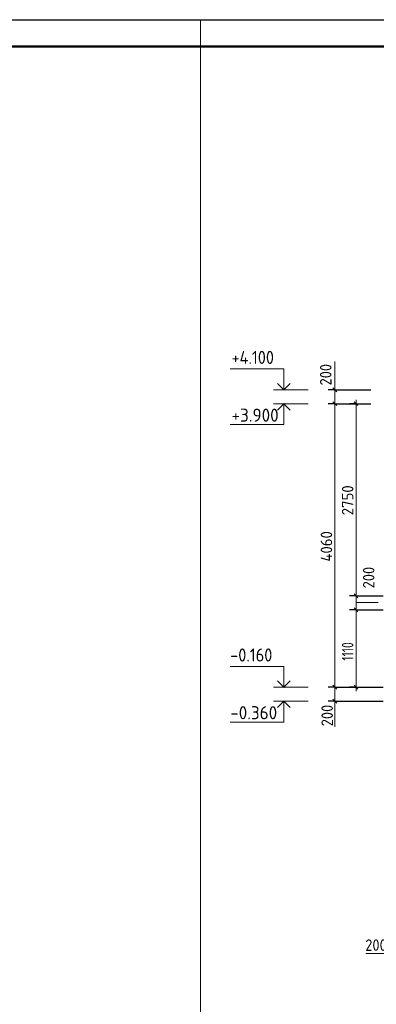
# Model space of a CAD drawing. Header units: millimetres. Extents: x -5 to 21005, y -5 to 14855.
# Tile 7 of 14: x 10986 to 14391, y 5458 to 14855. Entities that reach past the tile are written whole.
import ezdxf

# ---------------------------------------------------------------- set-up
doc = ezdxf.new("R2010")
doc.units = ezdxf.units.MM
for name, color, linetype, lineweight in [('Standard', 7, 'Continuous', 25), ('Примечания', 7, 'Continuous', 13), ('Размерная линия_ общее', 7, 'Continuous', 13)]:
    doc.layers.add(name, color=color, linetype=linetype, lineweight=lineweight)
doc.styles.add('ISOCPEUR', font='txt')

msp = doc.modelspace()

# ---------------------------------------------------------------- linework, layer by layer
at = {"layer": 'Standard', "color": 7, "linetype": 'Continuous', "lineweight": 13, "transparency": 33554687}
for p, q in [((13407.7, 11323.2), (13741.1, 11323.2)), ((13407.7, 11189.9), (13741.1, 11189.9)), ((13407.7, 8483.2), (13741.1, 8483.2)), ((13407.7, 8349.9), (13741.1, 8349.9))]:
    msp.add_line(p, q, dxfattribs=at)
at = {"layer": 'Standard', "color": 7, "linetype": 'Continuous', "lineweight": 25, "transparency": 33554687}
msp.add_lwpolyline([(0, 0), (21000, 0), (21000, 14850), (0, 14850), (0, 0)], close=True, dxfattribs=at)
at = {"layer": 'Standard', "color": 7, "linetype": 'Continuous', "lineweight": 13, "transparency": 33554687}
for points in [[(21005, 14854.8), (12712.4, 14854.8), (12712.4, 4.8), (21005, 4.8)], [(13507.7, 11323.2), (13507.7, 11523.2), (12996.1, 11523.2)], [(13507.7, 11189.9), (13507.7, 10989.9), (12996.1, 10989.9)], [(13507.7, 8483.2), (13507.7, 8683.2), (12996.1, 8683.2)], [(13507.7, 8349.9), (13507.7, 8149.9), (12996.1, 8149.9)]]:
    msp.add_lwpolyline(points, dxfattribs=at)
at = {"layer": 'Standard', "color": 7, "linetype": 'Continuous', "lineweight": 50, "transparency": 33554687}
msp.add_lwpolyline([(1000, 14600), (20750, 14600), (20750, 250), (1000, 250), (1000, 14600)], close=True, dxfattribs=at)
at = {"layer": 'Standard', "color": 7, "linetype": 'Continuous', "lineweight": 35, "transparency": 33554687}
for points in [[(13568.2, 11383.7), (13507.7, 11323.2), (13447.2, 11383.7)], [(13568.2, 11129.3), (13507.7, 11189.9), (13447.2, 11129.3)], [(13568.2, 8543.7), (13507.7, 8483.2), (13447.2, 8543.7)], [(13568.2, 8289.3), (13507.7, 8349.9), (13447.2, 8289.3)]]:
    msp.add_lwpolyline(points, dxfattribs=at)
at = {"layer": 'Примечания', "color": 7, "linetype": 'Continuous', "lineweight": 13, "transparency": 33554687}
for p, q in [((13994.5, 11323.2), (13994.5, 11592.5)), ((14197, 9292.9), (14407, 9292.9)), ((13994.5, 8349.9), (13994.5, 8106.5)), ((14523.5, 5942.9), (14290.2, 5942.9))]:
    msp.add_line(p, q, dxfattribs=at)
at = {"layer": 'Размерная линия_ общее', "color": 253, "linetype": 'Continuous', "lineweight": -3, "true_color": 0xa0a0a0, "transparency": 33554687}
for p, q in [((13994.5, 11323.2), (13932, 11323.2)), ((13994.5, 11323.2), (14057, 11323.2)), ((13994.5, 11323.2), (14339.4, 11323.2)), ((13994.5, 11189.9), (13932, 11189.9)), ((13994.5, 11189.9), (14057, 11189.9)), ((13994.5, 11189.9), (14339.4, 11189.9)), ((14197, 11189.9), (14134.5, 11189.9)), ((14197, 11189.9), (14259.5, 11189.9)), ((14197, 11189.9), (14197, 11189.9)), ((14197, 9356.5), (14134.5, 9356.5)), ((14197, 9356.5), (14259.5, 9356.5)), ((14197, 9223.2), (14134.5, 9223.2)), ((14197, 9223.2), (14259.5, 9223.2)), ((13994.5, 8483.2), (13932, 8483.2)), ((13994.5, 8483.2), (14057, 8483.2)), ((14197, 8483.2), (14134.5, 8483.2)), ((14197, 8483.2), (14259.5, 8483.2)), ((14197, 8483.2), (14339.4, 8483.2)), ((13994.5, 8349.9), (13932, 8349.9)), ((13994.5, 8349.9), (14057, 8349.9))]:
    msp.add_line(p, q, dxfattribs=at)
at = {"layer": 'Размерная линия_ общее', "color": 7, "linetype": 'Continuous', "lineweight": 25, "transparency": 33554687}
for p, q in [((14013.3, 11304.4), (13975.8, 11341.9)), ((14013.3, 11171.1), (13975.8, 11208.6)), ((14215.7, 11171.1), (14178.2, 11208.6)), ((14215.7, 9337.8), (14178.2, 9375.3)), ((14215.7, 9204.4), (14178.2, 9241.9)), ((14013.3, 8464.5), (13975.8, 8502)), ((14215.7, 8464.5), (14178.2, 8502)), ((14013.3, 8331.1), (13975.8, 8368.6))]:
    msp.add_line(p, q, dxfattribs=at)
at = {"layer": 'Размерная линия_ общее', "color": 7, "linetype": 'Continuous', "lineweight": 13, "transparency": 33554687}
for p, q in [((13994.5, 11323.2), (13994.5, 11360.7)), ((13994.5, 11189.9), (13994.5, 11323.2)), ((13994.5, 8483.2), (13994.5, 11189.9)), ((14197, 11189.9), (14197, 11227.4)), ((14197, 9356.5), (14197, 11189.9)), ((14197, 9223.2), (14197, 9356.5)), ((13994.5, 8349.9), (13994.5, 8483.2)), ((14197, 8483.2), (14197, 8445.7)), ((13994.5, 8349.9), (13994.5, 8312.4))]:
    msp.add_line(p, q, dxfattribs=at)
at = {"layer": 'Размерная линия_ общее', "color": 253, "linetype": 'Continuous', "lineweight": -3, "true_color": 0xa0a0a0, "transparency": 33554687}
for points in [[(14197, 9356.5), (14373.8, 9356.5), (14373.8, 9356.5), (14456.9, 9356.5)], [(14197, 9223.2), (14334.9, 9223.2), (14334.9, 9223.2), (14456.9, 9223.2)], [(13994.5, 8483.2), (14395.8, 8483.2), (14395.8, 8483.2), (14456.9, 8483.2)], [(13994.5, 8349.9), (14257.5, 8349.9), (14257.5, 8349.9), (14456.9, 8349.9)]]:
    msp.add_lwpolyline(points, dxfattribs=at)
at = {"layer": 'Размерная линия_ общее', "color": 7, "linetype": 'Continuous', "lineweight": 13, "transparency": 33554687}
msp.add_lwpolyline([(14197, 8483.2), (14197, 8700.3), (14197, 8700.3), (14197, 8749.5), (14197, 8749.5), (14197, 9223.2)], dxfattribs=at)

# ---------------------------------------------------------------- texts
at = {"layer": 'Standard', "color": 7, "linetype": 'Continuous', "lineweight": 25, "transparency": 33554687, "char_height": 125, "attachment_point": 7, "style": 'ISOCPEUR'}
for s, insert, width in [('\\W0.90;+4.100', (13008.6, 11569), 518.563), ('\\W0.95;+3.900', (13008.6, 11018), 533.932), ('\\W0.90;-0.160', (12996.1, 8729), 505.883), ('\\W0.95;-0.360', (12996.1, 8178), 533.932)]:
    msp.add_mtext(s, dxfattribs=dict(at, insert=insert, width=width))
at = {"layer": 'Размерная линия_ общее', "color": 7, "linetype": 'Continuous', "lineweight": 25, "transparency": 33554687, "char_height": 110, "attachment_point": 7, "rotation": 90, "style": 'ISOCPEUR'}
for s, insert, width in [('\\W0.91;200', (13962.9, 11363.8), 280.994), ('\\W0.93;2750', (14172, 10124.7), 359.047), ('\\W0.93;4060', (13969.5, 9682.5), 370.193), ('\\W0.91;200', (14373.2, 9427.4), 280.998), ('\\W0.73;1110', (14172, 8737.7), 282.264), ('\\W0.91;200', (13976.2, 8111.1), 280.99)]:
    msp.add_mtext(s, dxfattribs=dict(at, insert=insert, width=width))
at = {"layer": 'Размерная линия_ общее', "color": 7, "linetype": 'Continuous', "lineweight": 25, "transparency": 33554687, "insert": (14284.8, 5967.9), "char_height": 110, "width": 280.998, "attachment_point": 7, "style": 'ISOCPEUR'}
msp.add_mtext('\\W0.91;200', dxfattribs=at)

doc.saveas('drawing.dxf')
